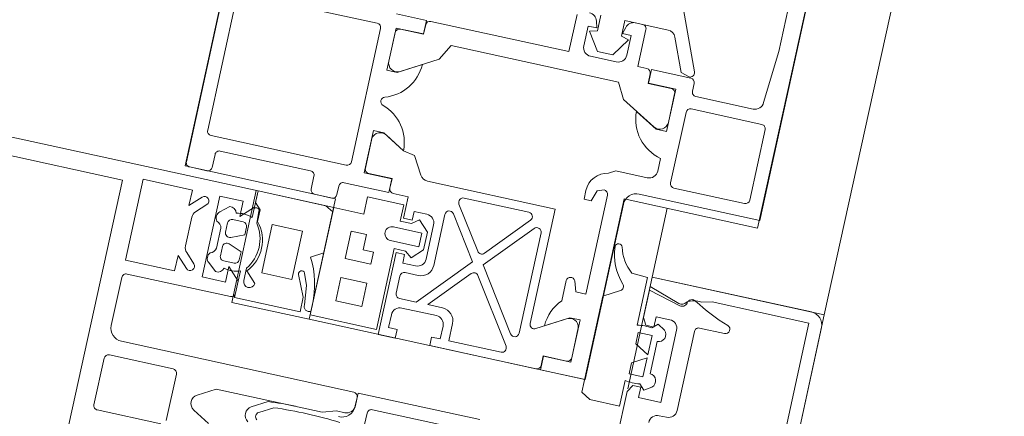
# Model space of a CAD drawing. Header units: metres. Extents: x 233012 to 233264, y 553571 to 554014.
# Tile 211 of 256: x 233204.268 to 233204.3798, y 553836.2095 to 553836.2545. Entities that reach past the tile are written whole.
import ezdxf

# ---------------------------------------------------------------- set-up
doc = ezdxf.new("R2010")
doc.units = ezdxf.units.M
for name, color, linetype, lineweight in [('A-NL$1A_detailuitwerking', 252, 'Continuous', 5), ('A-NL30_stijlen_dorpels-pui', 252, 'Continuous', 5), ('A-NL30_wandopeningen', 252, 'Continuous', 5)]:
    doc.layers.add(name, color=color, linetype=linetype, lineweight=lineweight)

# ---------------------------------------------------------------- blocks, each defined once
blk = doc.blocks.new('NLRS_31_WI_CWP_aluminium raam_gen_mie - AWS 65 BS kiep-2839039-01_Situatie')
at = {"layer": 'A-NL$1A_detailuitwerking'}
for p, q in [((-0.2469998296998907, 0.04945028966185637), (-0.2734999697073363, 0.04945028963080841)), ((-0.273999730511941, 0.04895052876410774), (-0.273999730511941, 0.04695037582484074)), ((-0.2699998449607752, 0.03165031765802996), (-0.2699998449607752, 0.04735029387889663)), ((-0.2694998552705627, 0.04785028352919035), (-0.25399981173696, 0.04785028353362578)), ((-0.2534998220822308, 0.04735029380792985), (-0.2534998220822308, 0.03165031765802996)), ((-0.2734997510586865, 0.04645039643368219), (-0.2719997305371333, 0.04645039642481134)), ((-0.2714997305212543, 0.04595039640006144), (-0.271499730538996, 0.0354504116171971)), ((-0.2719997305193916, 0.03495041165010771), (-0.2734997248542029, 0.03495041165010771)), ((-0.273999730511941, 0.03445040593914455), (-0.2739997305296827, 0.03245038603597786)), ((-0.2749996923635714, 0.0320003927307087), (-0.287499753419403, 0.03200039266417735)), ((-0.287499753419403, 0.03200039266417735), (-0.287499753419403, 0.02430039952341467)), ((-0.2749996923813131, 0.02850033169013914), (-0.2749996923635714, 0.0320003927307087)), ((-0.2734997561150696, 0.03195041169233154), (-0.2724998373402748, 0.03195041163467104)), ((-0.2719998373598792, 0.03145041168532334), (-0.2719998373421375, 0.02627036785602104)), ((-0.2539998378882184, 0.03115030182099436), (-0.2694998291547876, 0.0311503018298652)), ((-0.2852997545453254, 0.02950039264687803), (-0.2825996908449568, 0.02950039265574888)), ((-0.2852997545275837, 0.02650039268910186), (-0.2852997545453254, 0.02950039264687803)), ((-0.2825996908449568, 0.02950039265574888), (-0.2825996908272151, 0.02650039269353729)), ((-0.2803996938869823, 0.0265003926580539), (-0.280399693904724, 0.02950039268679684)), ((-0.280399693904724, 0.02950039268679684), (-0.2771996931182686, 0.02950039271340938)), ((-0.2771996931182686, 0.02950039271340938), (-0.2771996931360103, 0.02770037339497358)), ((-0.2704198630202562, 0.02945034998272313), (-0.2654996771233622, 0.02945052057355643)), ((-0.2704198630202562, 0.02627036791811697), (-0.2704198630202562, 0.02945034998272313)), ((-0.2664132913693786, 0.02944005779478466), (-0.2698898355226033, 0.02944005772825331)), ((-0.2654996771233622, 0.02945052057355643), (-0.2654996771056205, 0.02825050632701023)), ((-0.2584997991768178, 0.02825029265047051), (-0.2584997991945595, 0.02945028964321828)), ((-0.2584997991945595, 0.02945028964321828), (-0.253579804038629, 0.02945028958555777)), ((-0.2541089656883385, 0.02944037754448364), (-0.2574190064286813, 0.02944037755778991)), ((-0.253579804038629, 0.02945028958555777), (-0.2535798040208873, 0.02627029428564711)), ((-0.2519998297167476, 0.02627029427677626), (-0.2519998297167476, 0.02975029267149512)), ((-0.2729997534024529, 0.02850033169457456), (-0.2749996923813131, 0.02850033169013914)), ((-0.2729997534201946, 0.02430039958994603), (-0.2729997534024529, 0.02850033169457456)), ((-0.2703898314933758, 0.02893999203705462), (-0.2703894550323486, 0.02624006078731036)), ((-0.2654996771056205, 0.02825050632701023), (-0.267007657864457, 0.02563859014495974)), ((-0.2569918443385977, 0.02563842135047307), (-0.2584997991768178, 0.02825029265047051)), ((-0.2583020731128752, 0.02794055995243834), (-0.2559824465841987, 0.02392244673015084)), ((-0.2536094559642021, 0.02624035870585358), (-0.2536089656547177, 0.02894028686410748)), ((-0.2771996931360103, 0.02770037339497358), (-0.2789997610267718, 0.02770037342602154)), ((-0.2789997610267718, 0.02770037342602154), (-0.2789997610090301, 0.02650039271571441)), ((-0.2670328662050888, 0.02562586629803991), (-0.2657143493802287, 0.02790960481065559)), ((-0.2825996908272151, 0.02650039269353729), (-0.2852997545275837, 0.02650039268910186)), ((-0.2789997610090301, 0.02650039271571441), (-0.2803996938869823, 0.0265003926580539)), ((-0.2719998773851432, 0.02574006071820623), (-0.2719998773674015, 0.02400034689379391)), ((-0.2719998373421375, 0.02627036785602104), (-0.2704198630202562, 0.02627036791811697)), ((-0.2703894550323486, 0.02624006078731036), (-0.2714998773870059, 0.02624006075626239)), ((-0.2524998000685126, 0.02624031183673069), (-0.2536094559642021, 0.02624035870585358)), ((-0.2535798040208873, 0.02627029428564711), (-0.2519998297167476, 0.02627029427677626)), ((-0.251999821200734, 0.009700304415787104), (-0.251999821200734, 0.02574031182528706)), ((-0.2772992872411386, 0.02160027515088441), (-0.2772992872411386, 0.02490027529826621)), ((-0.2756997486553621, 0.02490027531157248), (-0.2756997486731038, 0.02160027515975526)), ((-0.2672667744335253, 0.02429930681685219), (-0.2670328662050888, 0.02562586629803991)), ((-0.2784997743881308, 0.02400040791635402), (-0.2879998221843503, 0.0240004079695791)), ((-0.2879998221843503, 0.0240004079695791), (-0.2879998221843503, 0.0220003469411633)), ((-0.287499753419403, 0.02430039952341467), (-0.2780997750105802, 0.02430039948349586)), ((-0.2784997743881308, 0.02300040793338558), (-0.2784997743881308, 0.02400040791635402)), ((-0.2780997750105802, 0.02430039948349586), (-0.2780997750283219, 0.02299961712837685)), ((-0.2748997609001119, 0.02430039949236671), (-0.2729997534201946, 0.02430039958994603)), ((-0.2748997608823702, 0.02300027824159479), (-0.2748997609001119, 0.02430039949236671)), ((-0.2719998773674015, 0.02400034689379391), (-0.2744997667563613, 0.02400034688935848)), ((-0.2744997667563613, 0.02400034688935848), (-0.2744997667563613, 0.02300034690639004)), ((-0.2692997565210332, 0.02312579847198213), (-0.2672667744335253, 0.02429930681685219)), ((-0.2559824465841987, 0.02392244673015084), (-0.2541992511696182, 0.02292140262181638)), ((-0.2869999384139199, 0.02200034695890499), (-0.2869999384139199, 0.02300040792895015)), ((-0.2869999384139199, 0.02300040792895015), (-0.2854999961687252, 0.02300040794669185)), ((-0.2834998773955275, 0.02055085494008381), (-0.2834998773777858, 0.02250038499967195)), ((-0.2829998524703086, 0.0230003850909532), (-0.2809997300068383, 0.02300028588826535)), ((-0.2804997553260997, 0.0225002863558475), (-0.280499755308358, 0.02100028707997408)), ((-0.2794997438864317, 0.02150040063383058), (-0.2794997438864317, 0.02300040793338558)), ((-0.2794997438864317, 0.02300040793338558), (-0.2784997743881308, 0.02300040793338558)), ((-0.2780997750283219, 0.02299961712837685), (-0.2787137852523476, 0.02218772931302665)), ((-0.2742854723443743, 0.02218802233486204), (-0.2748997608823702, 0.02300027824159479)), ((-0.2744997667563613, 0.02300034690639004), (-0.2734997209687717, 0.02300034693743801)), ((-0.2734997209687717, 0.02300034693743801), (-0.2734997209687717, 0.02150034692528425)), ((-0.2541992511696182, 0.02292140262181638), (-0.2541992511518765, 0.003479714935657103)), ((-0.2879998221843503, 0.0220003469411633), (-0.2869999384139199, 0.02200034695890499)), ((-0.2844999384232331, 0.02200035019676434), (-0.2844999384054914, 0.01800046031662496)), ((-0.2787137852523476, 0.02218772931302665), (-0.2775263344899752, 0.02100027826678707)), ((-0.2756997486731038, 0.02160027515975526), (-0.2772992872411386, 0.02160027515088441)), ((-0.2754732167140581, 0.02100027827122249), (-0.2742854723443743, 0.02218802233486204)), ((-0.2697996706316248, 0.007400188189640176), (-0.2697996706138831, 0.0222417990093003)), ((-0.2776647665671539, 0.01529689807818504), (-0.2834998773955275, 0.02055085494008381)), ((-0.2744997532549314, 0.02050034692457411), (-0.2784996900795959, 0.02050034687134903)), ((-0.2775263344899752, 0.02100027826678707), (-0.2754732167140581, 0.02100027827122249)), ((-0.2834998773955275, 0.01749382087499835), (-0.2834998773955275, 0.01920522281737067)), ((-0.2834998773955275, 0.01920522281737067), (-0.2789947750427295, 0.01514881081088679)), ((-0.2789997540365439, 0.01950028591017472), (-0.27306841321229, 0.0195002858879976)), ((-0.2869999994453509, 0.01800034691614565), (-0.2880000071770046, 0.01800034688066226)), ((-0.2880000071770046, 0.01800034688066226), (-0.287999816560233, 0.005660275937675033)), ((-0.2869999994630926, 0.01700040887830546), (-0.2869999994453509, 0.01800034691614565)), ((-0.2727888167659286, 0.01858576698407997), (-0.2776647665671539, 0.01529689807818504)), ((-0.276368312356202, 0.01496515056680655), (-0.2715792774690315, 0.01819539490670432)), ((-0.2854999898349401, 0.01700040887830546), (-0.2869999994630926, 0.01700040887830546)), ((-0.2707996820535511, 0.01778087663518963), (-0.2707996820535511, 0.01023856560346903)), ((-0.2869998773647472, 0.009940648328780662), (-0.2869998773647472, 0.01600040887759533)), ((-0.2869998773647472, 0.01600040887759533), (-0.2849999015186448, 0.01600040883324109)), ((-0.2790497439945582, 0.01436271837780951), (-0.2862202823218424, 0.009526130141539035)), ((-0.2847455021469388, 0.009314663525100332), (-0.2777532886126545, 0.01403097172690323)), ((-0.2777532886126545, 0.01403097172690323), (-0.2724676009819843, 0.009271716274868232)), ((-0.271634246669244, 0.009866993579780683), (-0.2764232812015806, 0.01417906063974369)), ((-0.2476998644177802, 0.009700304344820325), (-0.251999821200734, 0.009700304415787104)), ((-0.2728021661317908, 0.00840014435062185), (-0.2844659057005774, 0.008400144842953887)), ((-0.2492336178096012, 0.00793508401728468), (-0.2512992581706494, 0.006554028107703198)), ((-0.2509998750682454, 0.008200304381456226), (-0.2486998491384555, 0.008200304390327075)), ((-0.2489992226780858, 0.007060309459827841), (-0.2492336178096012, 0.00793508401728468)), ((-0.2486998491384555, 0.008200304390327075), (-0.2486998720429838, 0.007200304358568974)), ((-0.2831054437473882, 0.007400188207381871), (-0.2697996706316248, 0.007400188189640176)), ((-0.2519998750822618, 0.00420030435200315), (-0.2519998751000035, 0.007200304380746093)), ((-0.2471997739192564, 0.007060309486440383), (-0.2489992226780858, 0.007060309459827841)), ((-0.2486998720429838, 0.007200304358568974), (-0.2479414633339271, 0.007403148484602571)), ((-0.2817143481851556, 0.003490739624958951), (-0.2835384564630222, 0.006650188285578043)), ((-0.2830042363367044, 0.005756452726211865), (-0.2814995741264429, 0.003150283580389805)), ((-0.2512992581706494, 0.006554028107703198), (-0.2512992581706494, 0.004766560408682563)), ((-0.2864195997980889, 0.005130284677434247), (-0.2879995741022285, 0.00513028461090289)), ((-0.2879995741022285, 0.00513028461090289), (-0.2879995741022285, -4.989746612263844e-05)), ((-0.2874998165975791, 0.005160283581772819), (-0.2863894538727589, 0.005160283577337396)), ((-0.2864195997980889, 0.001950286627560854), (-0.2864195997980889, 0.005130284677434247)), ((-0.2863894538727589, 0.005160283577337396), (-0.2863898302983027, 0.002460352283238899)), ((-0.2512992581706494, 0.004766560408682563), (-0.2492336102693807, 0.003385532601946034)), ((-0.2774534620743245, 0.004450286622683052), (-0.2798268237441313, 0.004450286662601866)), ((-0.2784995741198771, 0.003108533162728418), (-0.2772767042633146, 0.003502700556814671)), ((-0.2669998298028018, 0.004450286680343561), (-0.2680205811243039, 0.004450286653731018)), ((-0.2680205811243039, 0.004450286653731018), (-0.2680205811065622, 0.003598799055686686)), ((-0.2680205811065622, 0.003598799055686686), (-0.2667767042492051, 0.003197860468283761)), ((-0.2541992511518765, 0.003479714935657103), (-0.2559831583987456, 0.002478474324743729)), ((-0.2492336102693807, 0.003385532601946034), (-0.2489992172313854, 0.0042602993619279)), ((-0.2489992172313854, 0.0042602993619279), (-0.2471997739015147, 0.004260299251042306)), ((-0.2479414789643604, 0.003997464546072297), (-0.2486998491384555, 0.004200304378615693)), ((-0.2486998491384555, 0.004200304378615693), (-0.2486998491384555, 0.00320030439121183)), ((-0.2471997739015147, 0.004260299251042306), (-0.2471997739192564, -0.0007735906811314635)), ((-0.2814995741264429, 0.003150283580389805), (-0.2814995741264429, 0.00195028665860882)), ((-0.2784995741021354, 0.001950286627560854), (-0.2784995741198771, 0.003108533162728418)), ((-0.2667767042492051, 0.003197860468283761), (-0.2664995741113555, 0.002450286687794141)), ((-0.2640998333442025, 0.001620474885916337), (-0.2645347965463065, 0.002366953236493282)), ((-0.2559831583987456, 0.002478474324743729), (-0.258303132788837, -0.001539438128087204)), ((-0.2486998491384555, 0.00320030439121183), (-0.2509998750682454, 0.003200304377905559)), ((-0.2471998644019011, 0.002200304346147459), (-0.2471998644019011, 0.003031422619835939)), ((-0.2814995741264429, 0.00195028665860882), (-0.2864195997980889, 0.001950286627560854)), ((-0.2858898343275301, 0.001960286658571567), (-0.2824132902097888, 0.001960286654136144)), ((-0.2669995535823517, 0.00195028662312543), (-0.2784995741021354, 0.001950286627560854)), ((-0.2640998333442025, -0.002049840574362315), (-0.2640998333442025, 0.001620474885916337)), ((-0.2519999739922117, 0.0006602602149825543), (-0.2519998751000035, 0.001700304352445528)), ((-0.2519998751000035, 0.001700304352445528), (-0.2476998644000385, 0.001700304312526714)), ((-0.2584998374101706, -0.001849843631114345), (-0.2569934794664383, 0.0007592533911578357)), ((-0.2536101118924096, -0.002539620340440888), (-0.2536101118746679, 0.0001603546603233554)), ((-0.2536101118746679, 0.0001603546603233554), (-0.2524999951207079, 0.0001603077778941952)), ((-0.2519998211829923, 0.0001302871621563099), (-0.2535797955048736, 0.0001302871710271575)), ((-0.2535797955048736, 0.0001302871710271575), (-0.2535797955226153, -0.003049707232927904)), ((-0.251999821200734, -0.004449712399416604), (-0.2519998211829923, 0.0001302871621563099)), ((-0.2879995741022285, -4.989746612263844e-05), (-0.267599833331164, -4.989739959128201e-05)), ((-0.2512119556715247, -0.004702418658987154), (-0.2407034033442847, -0.0004155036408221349)), ((-0.2660998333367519, -0.001549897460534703), (-0.2660998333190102, -0.01554977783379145)), ((-0.2584998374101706, -0.003049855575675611), (-0.2584998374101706, -0.001849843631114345)), ((-0.2478220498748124, -0.001699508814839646), (-0.2515903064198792, -0.003236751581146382)), ((-0.2616271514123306, -0.003049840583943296), (-0.2630998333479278, -0.003049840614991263)), ((-0.2535797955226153, -0.003049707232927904), (-0.2584998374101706, -0.003049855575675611)), ((-0.2574371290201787, -0.003039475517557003), (-0.2541221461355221, -0.003039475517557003)), ((-0.2515903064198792, -0.003236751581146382), (-0.2519008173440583, -0.004240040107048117)), ((-0.264599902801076, -0.01345018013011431), (-0.264599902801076, -0.005249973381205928)), ((-0.2640999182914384, -0.004749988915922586), (-0.2558998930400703, -0.004749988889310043)), ((-0.2553999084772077, -0.005249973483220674), (-0.2553999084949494, -0.01345017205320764)), ((-0.2538998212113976, -0.01211816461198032), (-0.253899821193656, -0.005449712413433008)), ((-0.2533998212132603, -0.004949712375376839), (-0.2524998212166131, -0.004949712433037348)), ((-0.2468998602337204, -0.01354978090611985), (-0.2529383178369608, -0.01311738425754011)), ((-0.2558999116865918, -0.013950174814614), (-0.2640999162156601, -0.01395016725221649)), ((-0.2155998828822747, -0.01354978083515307), (-0.2468998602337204, -0.01354978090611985)), ((-0.2660998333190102, -0.01554977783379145), (-0.206999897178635, -0.0155497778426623))]:
    blk.add_line(p, q, dxfattribs=at)
for centre, major_axis, ratio, start_param, end_param in [((-0.2734999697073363, 0.04895052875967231), (-4.488132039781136e-05, 0.0004977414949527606), 0.9999999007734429, 6.193258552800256, 7.764054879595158), ((-0.2734997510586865, 0.04695037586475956), (0.0004309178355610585, 0.0002535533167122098), 0.9999999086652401, 2.609744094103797, 4.180540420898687), ((-0.2694998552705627, 0.04735029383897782), (-0.0003535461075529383, 0.0003535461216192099), 0.9999999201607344, 5.497787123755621, 7.068583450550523), ((-0.2719997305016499, 0.0459503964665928), (-0.0003892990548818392, 0.0003137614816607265), 0.999999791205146, 3.819960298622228, 5.390756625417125), ((-0.2734997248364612, 0.0344504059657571), (0.0001913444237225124, 0.0004619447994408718), 0.9999999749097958, 0.3927002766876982, 1.963496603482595), ((-0.2719997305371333, 0.03545041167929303), (-0.0002823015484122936, 0.0004126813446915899), 0.9999998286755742, 2.541640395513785, 4.112436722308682), ((-0.2734997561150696, 0.03245038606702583), (0.0004729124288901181, 0.0001622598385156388), 0.9999998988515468, 2.811071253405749, 4.381867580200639), ((-0.2724998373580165, 0.03145041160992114), (0.0003010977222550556, 0.0003991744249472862), 0.9999998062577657, 5.358637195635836, 6.929433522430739), ((-0.2694998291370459, 0.031650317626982), (-0.0004866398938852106, 0.0001148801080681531), 0.9999999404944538, 0.2318237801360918, 1.802620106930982), ((-0.2539998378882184, 0.03165031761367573), (0.0004011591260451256, 0.0002984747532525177), 0.9999999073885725, 4.072719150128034, 5.64351547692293), ((-0.2698898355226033, 0.02894006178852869), (-0.0004987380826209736, 3.544426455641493e-05), 0.9999999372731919, 4.783337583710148, 6.354273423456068), ((-0.2665556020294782, 0.02845023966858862), (0.000877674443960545, 0.0004792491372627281), 0.9999999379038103, 5.212190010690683, 7.211384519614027), ((-0.2619996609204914, 0.02885731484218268), (0.0003849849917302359, 0.000319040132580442), 0.9999997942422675, 5.907486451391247, 8.416281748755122), ((-0.2574360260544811, 0.02844052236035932), (-0.0002736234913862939, 0.0009618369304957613), 0.9999999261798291, 5.989006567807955, 8.100378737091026), ((-0.2541089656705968, 0.0289403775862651), (0.000459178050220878, 0.0001978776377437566), 0.9999997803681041, 5.876113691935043, 7.447091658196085), ((-0.26713283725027, 0.03053844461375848), (0.00316389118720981, 0.003743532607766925), 0.9999999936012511, 3.868813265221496, 5.097573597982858), ((-0.2568673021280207, 0.03053709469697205), (-0.003586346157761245, 0.003339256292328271), 0.9999999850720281, 1.066039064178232, 2.295113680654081), ((-0.2714998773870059, 0.02574006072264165), (3.106867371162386e-05, 0.0004990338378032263), 0.9999999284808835, 0.06217740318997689, 1.632973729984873), ((-0.2524998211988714, 0.02574031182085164), (0.0001702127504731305, 0.0004701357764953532), 0.9999999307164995, 5.059758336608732, 6.630512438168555), ((-0.2764995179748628, 0.02490027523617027), (-0.0006102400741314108, 0.0005169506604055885), 0.9999998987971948, 3.844416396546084, 6.986008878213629), ((-0.2854999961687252, 0.02200035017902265), (0.0003310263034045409, 0.0009436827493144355), 0.999999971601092, 5.049759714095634, 6.620556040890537), ((-0.2829998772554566, 0.02250038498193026), (-0.0003941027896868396, 0.0003077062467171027), 0.9999998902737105, 5.375248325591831, 6.946094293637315), ((-0.2809997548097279, 0.02250028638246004), (-0.000288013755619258, 0.0004087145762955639), 0.9999998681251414, 4.098527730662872, 5.669274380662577), ((-0.2687998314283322, 0.02225972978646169), (-0.0001913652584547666, 0.0009815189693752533), 0.9999998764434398, 0.3309593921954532, 1.396175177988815), ((-0.2784996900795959, 0.02150040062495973), (-0.0009966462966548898, 8.248500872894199e-05), 0.9999999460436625, 0.08257437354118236, 1.653370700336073), ((-0.2744997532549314, 0.02150035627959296), (0.0006669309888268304, 0.000745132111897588), 0.9999999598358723, 3.871666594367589, 5.442453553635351), ((-0.2789997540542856, 0.02100028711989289), (0.001459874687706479, 0.0003446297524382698), 0.9999999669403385, 2.909768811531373, 4.480565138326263), ((-0.27306841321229, 0.0190002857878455), (-2.265720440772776e-05, 0.000499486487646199), 0.999999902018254, 3.689674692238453, 6.237855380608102), ((-0.2854999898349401, 0.01800046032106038), (-0.000160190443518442, 0.0009871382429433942), 0.9999999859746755, 2.980717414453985, 4.551513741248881), ((-0.2712996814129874, 0.01778087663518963), (-0.0003180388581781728, 0.0003858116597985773), 0.9999999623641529, 4.022983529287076, 6.187191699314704), ((-0.2849999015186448, 0.01750044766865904), (0.0001729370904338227, 0.001490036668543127), 0.9999999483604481, 3.25713799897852, 4.823516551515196), ((-0.2793293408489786, 0.0147772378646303), (-0.0003707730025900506, 0.0003354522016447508), 0.9999998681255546, 2.89963441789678, 4.714776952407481), ((-0.276088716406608, 0.01455063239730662), (-5.426978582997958e-05, 0.0004970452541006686), 0.9999999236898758, 0.4846578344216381, 2.29980020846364), ((-0.2712996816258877, 0.01023856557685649), (0.0002923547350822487, 0.0004056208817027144), 0.9999999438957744, 3.033076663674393, 5.336911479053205), ((-0.286499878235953, 0.009940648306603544), (0.0001175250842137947, 0.0004859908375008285), 0.9999997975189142, 1.808066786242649, 3.972275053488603), ((-0.2844659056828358, 0.008900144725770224), (-0.0004313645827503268, 0.000252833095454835), 0.9999997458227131, 5.835954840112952, 8.384135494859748), ((-0.2728021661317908, 0.008900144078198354), (-0.0001460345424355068, 0.0004781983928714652), 0.9999998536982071, 2.845202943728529, 5.253757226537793), ((-0.2509998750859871, 0.007200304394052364), (0.0009085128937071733, 0.0004178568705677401), 0.9999999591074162, 1.139711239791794, 2.710507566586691), ((-0.2481998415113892, 0.008369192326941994), (0.0008426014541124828, 0.0005385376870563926), 0.9999999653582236, 4.405031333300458, 5.714512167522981), ((-0.2831054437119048, 0.00690018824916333), (-0.0004994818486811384, 2.27581647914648e-05), 0.999999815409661, 4.75792109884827, 6.852316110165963), ((-0.2874998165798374, 0.00566028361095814), (-0.000230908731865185, 0.0004434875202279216), 0.9999998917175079, 1.090768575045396, 2.661549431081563), ((-0.2830632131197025, 0.00109517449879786), (-0.0003200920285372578, 0.004650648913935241), 0.9999999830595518, 5.447077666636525, 6.201814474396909), ((-0.2825556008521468, 0.002950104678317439), (-0.0009706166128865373, 0.0002406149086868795), 0.9999999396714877, 1.956592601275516, 3.955787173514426), ((-0.2775017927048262, 0.003950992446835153), (0.0004066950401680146, 0.0002936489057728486), 0.9999997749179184, 4.552353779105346, 7.132121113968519), ((-0.2669998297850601, 0.001950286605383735), (-0.002295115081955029, 0.0009911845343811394), 0.9999999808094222, 3.716713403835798, 5.120061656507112), ((-0.2509998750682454, 0.004200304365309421), (0.0009732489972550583, 0.0002297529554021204), 0.9999999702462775, 2.909768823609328, 4.480565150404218), ((-0.2481998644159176, 0.003031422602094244), (0.0003310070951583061, 0.0009436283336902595), 0.9999999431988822, 5.049759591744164, 6.359205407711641), ((-0.2858898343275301, 0.002460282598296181), (0.0004619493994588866, 0.000191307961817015), 0.9999998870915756, 2.748823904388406, 4.319759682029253), ((-0.2669995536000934, 0.002450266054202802), (0.0004682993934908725, 0.0001751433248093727), 0.9999997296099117, 4.354496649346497, 5.9253340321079), ((-0.2476998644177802, 0.002200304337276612), (-0.0001913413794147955, 0.0004619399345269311), 0.9999999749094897, 2.748894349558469, 4.319690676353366), ((-0.2568769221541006, -0.004105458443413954), (-0.003558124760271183, 0.003319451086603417), 0.9999999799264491, 5.48705305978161, 6.815223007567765), ((-0.2524999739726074, 0.0006603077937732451), (0.0002166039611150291, 0.0004506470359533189), 0.99999988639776, 3.589599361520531, 5.160342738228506), ((-0.2675998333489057, -0.001549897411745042), (-0.001060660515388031, 0.001060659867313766), 0.9999999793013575, 3.926990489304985, 5.497786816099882), ((-0.2481997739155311, -0.0007735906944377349), (0.0008816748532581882, 0.0004718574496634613), 0.9999999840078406, 4.608329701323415, 5.791788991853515), ((-0.2630998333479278, -0.0020498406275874), (-0.0007630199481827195, 0.0006463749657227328), 0.9999999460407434, 0.702823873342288, 2.273620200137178), ((-0.257437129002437, -0.00203947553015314), (-0.000999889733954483, 1.484966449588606e-05), 0.9999999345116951, 5.774393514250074, 7.86883182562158), ((-0.254110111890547, -0.002539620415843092), (0.0004671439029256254, 0.0001782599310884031), 0.999999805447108, 4.323777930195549, 5.918645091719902), ((-0.2524998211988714, -0.004449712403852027), (0.0001525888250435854, 0.0004761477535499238), 0.9999999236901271, 3.451717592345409, 5.022513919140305), ((-0.2514008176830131, -0.004239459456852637), (0.0002734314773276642, 0.0004186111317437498), 0.9999998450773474, 2.150570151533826, 4.107542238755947), ((-0.2640999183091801, -0.005249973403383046), (-0.0003535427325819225, 0.0003535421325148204), 0.9999999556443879, 5.49778627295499, 7.068582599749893), ((-0.255899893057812, -0.005249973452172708), (-0.0004174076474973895, 0.0002752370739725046), 0.9999999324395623, 3.724545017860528, 5.295341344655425), ((-0.2533998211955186, -0.00544971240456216), (-6.935056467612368e-05, 0.0004951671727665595), 0.9999999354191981, 6.144035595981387, 7.71483192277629), ((-0.2528998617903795, -0.01211816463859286), (-0.0008778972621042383, 0.0004787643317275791), 0.999999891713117, 0.4992688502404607, 2.031598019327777), ((-0.2640999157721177, -0.01345018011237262), (-0.0001045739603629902, 0.0004889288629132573), 0.9999997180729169, 1.360087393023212, 2.930882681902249), ((-0.2558999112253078, -0.01345017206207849), (-4.490306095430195e-05, 0.0004979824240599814), 0.9999999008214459, 3.051664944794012, 4.622462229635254)]:
    blk.add_ellipse(centre, major_axis=major_axis, ratio=ratio, start_param=start_param, end_param=end_param, dxfattribs=at)
at = {"layer": 'A-NL30_wandopeningen'}
for p, q in [((-0.2469998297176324, 0.04950018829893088), (-0.2739999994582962, 0.04950018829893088)), ((-0.2739999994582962, 0.04950018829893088), (-0.2739999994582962, 0.03200039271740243)), ((-0.2739999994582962, 0.03200039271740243), (-0.2879999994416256, 0.0320003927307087)), ((-0.2879999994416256, 0.0320003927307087), (-0.2879999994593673, 1.290708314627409e-09)), ((-0.2879999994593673, 1.290708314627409e-09), (-0.2670000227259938, 1.339497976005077e-09)), ((-0.2670000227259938, 1.339497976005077e-09), (-0.2670000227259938, -0.01549987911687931)), ((-0.2670000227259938, -0.01549987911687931), (-0.2064998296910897, -0.01549987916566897))]:
    blk.add_line(p, q, dxfattribs=at)
blk = doc.blocks.new('Rectangular Mullion - NLRS_31_CWM_vliesgevelprofiel bxh 50x200_gen_mie-2811612-01_Situatie')
at = {"layer": 'A-NL30_stijlen_dorpels-pui'}
for p, q in [((233203.5898045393, 553832.7042459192), (233203.7073770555, 553833.2415323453)), ((233203.5341217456, 553832.716430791), (233203.5255258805, 553832.7183117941)), ((233203.5719769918, 553832.7163363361), (233203.5702668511, 553832.7085212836))]:
    blk.add_line(p, q, dxfattribs=at)
blk = doc.blocks.new('Rectangular Mullion - vliesgevelprofiel_gen_bxh200x50-V58-01_Situatie')
at = {"layer": 'A-NL$1A_detailuitwerking'}
for p, q in [((0.02500000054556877, 0.04079965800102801), (0.02500000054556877, 0.1735000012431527)), ((0.02290000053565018, 0.1692000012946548), (0.02290000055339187, 0.05609965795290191)), ((0.02290000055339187, 0.05609965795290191), (-0.02289999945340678, 0.05609965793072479)), ((-0.00269999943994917, 0.05379965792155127), (0.002700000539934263, 0.05379965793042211)), ((0.006500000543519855, 0.05379965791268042), (0.01210000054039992, 0.05379965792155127)), ((0.01410000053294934, 0.04809965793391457), (0.01410000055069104, 0.05379965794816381)), ((0.01410000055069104, 0.05379965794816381), (0.02350000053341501, 0.05379965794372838)), ((0.02350000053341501, 0.05379965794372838), (0.02350000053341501, 0.04809965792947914)), ((-0.00319999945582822, 0.04589965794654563), (-0.00319999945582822, 0.05329965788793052)), ((0.003200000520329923, 0.05329965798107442), (0.003200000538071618, 0.04589965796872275)), ((0.01260000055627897, 0.05329965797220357), (0.01260000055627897, 0.04129965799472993)), ((0.005000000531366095, 0.02529965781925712), (0.0050000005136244, 0.05229965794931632)), ((0.01590000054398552, 0.04809965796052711), (0.01410000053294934, 0.04809965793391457)), ((0.01465355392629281, 0.04685321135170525), (0.01590000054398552, 0.04809965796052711)), ((0.02350000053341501, 0.04809965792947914), (0.02170000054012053, 0.04809965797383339)), ((0.02170000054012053, 0.04809965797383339), (0.02294644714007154, 0.0468532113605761)), ((0.01642132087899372, 0.0472067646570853), (0.01536066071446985, 0.04614610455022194)), ((0.02047157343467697, 0.04749965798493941), (0.01712842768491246, 0.04749965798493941)), ((0.0222393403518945, 0.04614610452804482), (0.02117868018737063, 0.04720676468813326)), ((0.002700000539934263, 0.04539965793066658), (-0.00269999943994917, 0.04539965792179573)), ((0.01410000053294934, 0.04219965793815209), (0.01410000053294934, 0.04489965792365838)), ((0.01410000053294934, 0.04489965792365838), (0.02350000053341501, 0.04489965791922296)), ((0.02350000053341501, 0.04489965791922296), (0.02350000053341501, 0.04219965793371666)), ((0.01584521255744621, 0.04452413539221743), (0.01502010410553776, 0.04354084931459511)), ((0.01995058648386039, 0.04399966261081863), (0.01764933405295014, 0.04399966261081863)), ((0.02257979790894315, 0.04354097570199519), (0.02176348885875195, 0.04451384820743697)), ((-0.001999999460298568, 0.04063555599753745), (-0.0008660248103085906, 0.04259965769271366)), ((0.0008660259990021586, 0.04259965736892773), (0.002000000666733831, 0.0406355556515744)), ((0.01640000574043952, 0.04170046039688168), (0.01640000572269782, 0.04290029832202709)), ((0.0169000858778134, 0.04340037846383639), (0.01794970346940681, 0.043400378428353)), ((0.01842088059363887, 0.04269949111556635), (0.01780979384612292, 0.04120038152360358)), ((0.01979029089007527, 0.04120038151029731), (0.01917920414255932, 0.04269949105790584)), ((0.01965038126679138, 0.04340037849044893), (0.0206999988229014, 0.04340037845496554)), ((0.02120007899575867, 0.04290029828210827), (0.02120007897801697, 0.04170046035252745)), ((0.01590000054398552, 0.04219965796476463), (0.01410000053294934, 0.04219965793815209)), ((0.01450000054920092, 0.04079965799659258), (0.01590000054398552, 0.04219965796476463)), ((0.02350000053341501, 0.04219965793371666), (0.02170000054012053, 0.0421996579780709)), ((0.02170000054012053, 0.0421996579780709), (0.02310000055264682, 0.04079965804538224)), ((0.002000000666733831, 0.0406355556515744), (0.002000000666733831, 0.02829965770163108)), ((0.01569358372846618, 0.04080037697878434), (0.01259997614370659, 0.04080037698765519)), ((0.01259997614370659, 0.04080037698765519), (0.0125999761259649, 0.03320000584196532)), ((0.01310000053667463, 0.04079965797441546), (0.01450000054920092, 0.04079965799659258)), ((0.01780979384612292, 0.04120038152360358), (0.01690008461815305, 0.04120038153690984)), ((0.02070000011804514, 0.04120038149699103), (0.01979029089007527, 0.04120038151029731)), ((0.02295971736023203, 0.04079965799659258), (0.02190630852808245, 0.04079965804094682)), ((0.02364617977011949, 0.04079965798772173), (0.02294618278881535, 0.04009966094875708)), ((0.02310000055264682, 0.04079965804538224), (0.02500000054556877, 0.04079965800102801)), ((0.02500000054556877, 0.04079965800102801), (0.02364617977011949, 0.04079965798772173)), ((0.02500000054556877, 0.0328996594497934), (0.02500000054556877, 0.04079965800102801)), ((0.01584146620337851, 0.0400996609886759), (0.01464388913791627, 0.03890208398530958)), ((0.01470001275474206, 0.04019965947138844), (0.01614672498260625, 0.04019965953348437)), ((0.02137643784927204, 0.04014285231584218), (0.02278339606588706, 0.04019993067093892)), ((0.02294618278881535, 0.04009966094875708), (0.02160000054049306, 0.04009966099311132)), ((0.01600000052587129, 0.03489965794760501), (0.01600000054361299, 0.0383996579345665)), ((0.01600000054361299, 0.0383996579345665), (0.02160000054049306, 0.03839965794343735)), ((0.02160000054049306, 0.03839965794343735), (0.02160000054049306, 0.03489965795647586)), ((0.001871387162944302, 0.03455309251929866), (0.0008658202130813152, 0.03629478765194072)), ((0.0004328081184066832, 0.0353447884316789), (0.001331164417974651, 0.03378878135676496)), ((0.02160000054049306, 0.03489965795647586), (0.01600000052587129, 0.03489965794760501)), ((0.01430498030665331, 0.03320000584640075), (0.01670763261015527, 0.03426974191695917)), ((0.01701469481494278, 0.03364117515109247), (0.01566634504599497, 0.03312359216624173)), ((0.0125999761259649, 0.03320000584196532), (0.01430498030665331, 0.03320000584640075)), ((0.01566634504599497, 0.03312359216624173), (0.01349272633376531, 0.0328976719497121)), ((0.01893591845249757, 0.0333629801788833), (0.01972281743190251, 0.03200000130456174)), ((0.02448054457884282, 0.03200000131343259), (0.02500000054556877, 0.0328996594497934)), ((0.01292050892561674, 0.0320000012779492), (0.01370990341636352, 0.0320000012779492)), ((0.01972281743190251, 0.03200000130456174), (0.02448054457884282, 0.03200000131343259)), ((0.002000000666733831, 0.02829965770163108), (0.002500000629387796, 0.02674688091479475)), ((0.002500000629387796, 0.02674688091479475), (0.002500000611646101, 0.02579965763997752)), ((0.005001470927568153, 0.02479478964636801), (0.003418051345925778, 0.02479478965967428)), ((0.003500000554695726, 0.02479965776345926), (0.004500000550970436, 0.02479965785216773)), ((0.005001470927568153, 0.01066321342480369), (0.005001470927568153, 0.02479478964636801)), ((0.001653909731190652, 0.02330551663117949), (0.002999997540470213, 0.02330551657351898)), ((0.003499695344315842, 0.02280581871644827), (0.003499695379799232, 0.01190263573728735)), ((0.01051116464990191, 1.290708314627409e-09), (0.009897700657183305, -0.001062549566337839)), ((0.02168423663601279, 1.268531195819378e-09), (0.01051116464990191, 1.290708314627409e-09)), ((0.02272711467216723, -0.001806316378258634), (0.02168423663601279, 1.268531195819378e-09)), ((0.009897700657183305, -0.001062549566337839), (0.00989770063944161, -0.004500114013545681)), ((0.02484511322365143, -0.00450011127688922), (0.02494212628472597, -0.002655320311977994)), ((0.01169986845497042, -0.004999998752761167), (5.32250851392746e-10, -0.004999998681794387)), ((0.00989770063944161, -0.004500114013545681), (0.01288399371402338, -0.004500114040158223)), ((0.01249987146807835, -0.005480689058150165), (0.01169986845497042, -0.004999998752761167)), ((0.01249987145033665, -0.00639999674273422), (0.01249987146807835, -0.005480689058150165)), ((0.01369993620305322, -0.006400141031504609), (0.01369993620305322, -0.004800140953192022)), ((0.01369993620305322, -0.004800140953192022), (0.014995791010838, -0.004800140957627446)), ((0.014995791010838, -0.004800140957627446), (0.0159195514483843, -0.006400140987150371)), ((0.01628040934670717, -0.00640014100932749), (0.01720416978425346, -0.004800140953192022)), ((0.01720416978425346, -0.004800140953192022), (0.01850002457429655, -0.004800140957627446)), ((0.01850002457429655, -0.004800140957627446), (0.01850002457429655, -0.006400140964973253)), ((0.01931596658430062, -0.004500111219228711), (0.02484511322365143, -0.00450011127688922)), ((0.020299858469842, -0.004999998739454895), (0.01949985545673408, -0.005480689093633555)), ((0.01949985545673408, -0.005480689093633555), (0.01949985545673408, -0.00639999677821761)), ((0.02349984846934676, -0.004999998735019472), (0.020299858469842, -0.004999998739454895)), ((0.02249684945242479, -0.008753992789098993), (0.02349984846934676, -0.004999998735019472)), ((0.02389861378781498, -0.004999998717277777), (0.02273420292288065, -0.008583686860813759)), ((0.02499989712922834, -0.004999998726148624), (0.02389861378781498, -0.004999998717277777)), ((0.02499989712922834, -0.02350100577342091), (0.02499989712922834, -0.004999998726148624)), ((0.01129987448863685, -0.008999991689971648), (0.01129987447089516, -0.006399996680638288)), ((0.01129987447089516, -0.006399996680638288), (0.01249987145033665, -0.00639999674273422)), ((0.01284820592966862, -0.00621179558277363), (0.01226051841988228, -0.006799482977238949)), ((0.0159195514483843, -0.006400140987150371), (0.01369993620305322, -0.006400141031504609)), ((0.01850002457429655, -0.006400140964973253), (0.01628040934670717, -0.00640014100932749)), ((0.01993944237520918, -0.006799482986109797), (0.01935175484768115, -0.006211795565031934)), ((0.01949985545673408, -0.00639999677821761), (0.02069986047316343, -0.006399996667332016)), ((0.02069986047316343, -0.006399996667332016), (0.02069986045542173, -0.008000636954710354)), ((0.01226051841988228, -0.006799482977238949), (0.01280218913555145, -0.007639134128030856)), ((0.0142150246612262, -0.007124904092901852), (0.01798493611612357, -0.00712490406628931)), ((0.01939777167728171, -0.007639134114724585), (0.01993944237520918, -0.006799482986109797)), ((0.009799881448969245, -0.00914934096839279), (0.009799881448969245, -0.01000065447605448)), ((0.01970050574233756, -0.008999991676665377), (0.01129987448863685, -0.008999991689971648)), ((0.01079921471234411, -0.01099998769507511), (0.01999985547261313, -0.01099998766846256)), ((0.02339990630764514, -0.01106213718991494), (0.02369990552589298, -0.01224396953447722)), ((0.02049985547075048, -0.01149998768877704), (0.02049985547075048, -0.01439969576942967)), ((0.02369990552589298, -0.01224396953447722), (0.02369990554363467, -0.02350000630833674)), ((0.02369990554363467, -0.02350000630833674), (-0.02369990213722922, -0.02350000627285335)), ((-0.0235010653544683, -0.02499999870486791), (0.02350090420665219, -0.02499999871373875))]:
    blk.add_line(p, q, dxfattribs=at)
for radius, start, end in [(0.04940000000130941, 355.2649501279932, 4.202257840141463), (0.05000000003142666, 1.417301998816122, 5.030405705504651)]:
    blk.add_arc((-0.0479360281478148, 0.03016887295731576), radius, start, end, dxfattribs=at)
for centre, major_axis, ratio, start_param, end_param in [((-0.002699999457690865, 0.05329965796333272), (0.0004174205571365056, 0.0002752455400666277), 0.9999997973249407, 0.9878440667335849, 2.558640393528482), ((0.002700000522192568, 0.05329965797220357), (0.0004785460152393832, 0.0001448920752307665), 0.9999999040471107, 5.989183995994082, 7.559980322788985), ((0.006500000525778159, 0.05229965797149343), (0.001451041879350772, 0.000380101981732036), 0.9999999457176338, 1.314601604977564, 2.885397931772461), ((0.01210000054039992, 0.05329965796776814), (0.0004996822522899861, 1.782309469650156e-05), 0.9999998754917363, 6.247531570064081, 7.818327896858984), ((0.01712842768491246, 0.04649965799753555), (0.0009732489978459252, 0.0002297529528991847), 0.9999999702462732, 1.338972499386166, 2.124370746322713), ((0.02047157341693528, 0.04649965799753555), (-0.000990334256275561, 0.0001387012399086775), 0.99999990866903, 4.06614066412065, 4.851538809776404), ((0.002700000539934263, 0.0458996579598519), (6.935061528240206e-05, 0.0004951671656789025), 0.9999999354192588, 3.280742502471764, 4.851538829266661), ((0.01500710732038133, 0.0464996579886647), (-8.009113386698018e-05, 0.0004935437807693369), 0.9999999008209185, 0.6245229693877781, 3.766115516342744), ((0.02259289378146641, 0.04649965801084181), (-0.0002180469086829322, 0.0004499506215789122), 0.9999998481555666, 1.904941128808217, 5.046533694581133), ((0.01644930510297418, 0.04399960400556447), (-0.0007997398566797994, 2.18438557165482e-05), 0.999999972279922, 4.041581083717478, 5.595471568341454), ((0.02115061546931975, 0.04399960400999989), (-0.0007769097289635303, 0.0001909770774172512), 0.9999998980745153, 4.080744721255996, 5.651541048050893), ((0.01784110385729, 0.04490439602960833), (0.0009245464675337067, 2.307204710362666e-05), 0.9999998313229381, 3.437778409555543, 4.478567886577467), ((0.01975881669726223, 0.04490439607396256), (-0.000786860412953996, 0.0004859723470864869), 0.9999999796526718, 2.33293463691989, 3.373724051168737), ((5.145091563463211e-10, 0.04209965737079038), (-0.0009995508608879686, 2.997123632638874e-05), 0.9999999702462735, 3.695167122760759, 5.789561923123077), ((0.01579148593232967, 0.04342795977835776), (-0.0003606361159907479, 0.0006911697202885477), 0.9999999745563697, 0.9445641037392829, 2.412534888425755), ((0.01863996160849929, 0.0418859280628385), (-0.003088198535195, 0.0005679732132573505), 0.999999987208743, 6.211957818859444, 6.818073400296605), ((0.0169000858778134, 0.042900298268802), (-7.712905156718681e-05, 0.0004940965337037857), 0.9999997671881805, 6.128333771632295, 7.699130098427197), ((0.01794970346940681, 0.04289155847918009), (0.0004633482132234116, 0.0002102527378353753), 0.9999999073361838, 5.470132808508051, 7.427998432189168), ((0.01965038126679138, 0.04289155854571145), (0.0003836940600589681, 0.0003341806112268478), 0.9999998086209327, 0.8542614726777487, 2.812127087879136), ((0.02069999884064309, 0.04290029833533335), (-0.0002359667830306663, 0.0004409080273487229), 0.9999998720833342, 4.220992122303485, 5.791788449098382), ((0.0189558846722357, 0.04188596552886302), (-0.003130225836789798, 0.0002945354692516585), 0.9999999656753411, 2.882626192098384, 3.488186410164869), ((0.02180843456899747, 0.04342795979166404), (-0.0007644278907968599, 0.0001530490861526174), 0.9999999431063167, 2.016696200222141, 3.484673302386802), ((0.01690008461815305, 0.04170046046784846), (0.0002236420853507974, 0.0004472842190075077), 0.9999998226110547, 2.034443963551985, 3.605240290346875), ((0.02070000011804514, 0.04170046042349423), (-0.0001987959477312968, 0.0004588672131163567), 0.9999998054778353, 2.732770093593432, 4.303566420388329), ((0.01310000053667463, 0.04129965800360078), (4.49028028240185e-05, 0.0004979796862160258), 0.9999999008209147, 1.660723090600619, 3.231519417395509), ((0.02277001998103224, 0.04052964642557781), (1.061230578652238e-05, 0.000329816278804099), 0.9999997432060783, 3.21430429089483, 5.702913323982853), ((0.01470001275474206, 0.03954965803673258), (0.0004790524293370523, 0.0004393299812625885), 0.9999998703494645, 0.8286239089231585, 3.883765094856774), ((0.01872073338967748, 0.0433710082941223), (0.004077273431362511, 0.001538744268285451), 0.9999999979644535, 3.629782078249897, 5.07325768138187), ((0.01880001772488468, 0.04370973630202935), (-0.004061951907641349, 0.001691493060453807), 0.9999999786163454, 1.318109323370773, 2.590927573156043), ((-2.054488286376e-07, 0.03579478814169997), (-0.0005509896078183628, 0.0008345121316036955), 0.999999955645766, 4.652437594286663, 6.72012002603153), ((-2.054488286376e-07, 0.03509478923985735), (0.0004916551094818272, 9.09701839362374e-05), 0.9999999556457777, 0.3406372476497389, 2.397256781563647), ((0.01684999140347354, 0.03395000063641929), (5.117436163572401e-05, 0.0003462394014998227), 0.9999996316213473, 3.778279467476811, 6.848804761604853), ((0.01343989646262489, 0.03230013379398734), (-0.0005255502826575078, 0.0002892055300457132), 0.9999998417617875, 5.127272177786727, 7.310231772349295), ((0.01370990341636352, 0.04270044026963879), (0.005890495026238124, 0.008933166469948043), 0.9999999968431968, 3.724544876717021, 4.234791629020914), ((0.003418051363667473, 0.02629478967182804), (0.001060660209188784, 0.001060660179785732), 0.9999999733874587, 2.28089845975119, 3.926990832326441), ((0.00350000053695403, 0.02579965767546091), (0.0008944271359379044, 0.0004472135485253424), 0.9999999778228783, 2.677945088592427, 4.248741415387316), ((0.004500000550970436, 0.02529965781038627), (0.0004909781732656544, 9.455376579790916e-05), 0.9999999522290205, 4.52213578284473, 6.092932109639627), ((0.002999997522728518, 0.02280581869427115), (9.449664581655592e-05, 0.0004906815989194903), 0.9999999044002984, 4.902642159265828, 6.473438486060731), ((0.02787984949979, -0.006403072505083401), (0.006003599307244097, 0.001791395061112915), 0.9999999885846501, 1.34162642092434, 2.051880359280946), ((0.02890053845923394, -0.005853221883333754), (0.005069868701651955, 0.0004382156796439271), 0.9999999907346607, 1.742831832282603, 2.375847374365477), ((0.02749912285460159, -0.000547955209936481), (-0.0001139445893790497, 0.000381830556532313), 0.9999998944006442, 3.109845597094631, 5.99318174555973), ((0.02316012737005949, -0.001556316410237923), (0.000114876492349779, 0.000486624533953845), 0.9999998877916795, 2.326218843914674, 4.158814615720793), ((0.01857175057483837, -0.005475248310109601), (0.003853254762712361, 0.004295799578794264), 0.9999999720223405, 2.132147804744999, 2.429925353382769), ((0.0136282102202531, -0.005475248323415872), (-0.00521324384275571, 0.00247458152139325), 0.9999999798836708, 3.456789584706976, 3.754567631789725), ((0.01341502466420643, -0.0071249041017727), (-0.0007250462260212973, 0.0003380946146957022), 0.9999999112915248, 1.134464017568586, 3.577925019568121), ((0.01878493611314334, -0.007124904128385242), (-0.0005451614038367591, 0.0005854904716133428), 0.9999999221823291, 0.8210518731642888, 3.264512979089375), ((0.008800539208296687, -0.00914934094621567), (0.0009944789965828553, 9.847284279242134e-05), 0.9999999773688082, 6.184487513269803, 7.755283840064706), ((0.01970050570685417, -0.00800063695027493), (-0.0007924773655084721, 0.00060884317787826), 0.9999999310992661, 2.225893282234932, 3.796689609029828), ((0.02306472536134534, -0.008913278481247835), (0.0003506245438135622, 0.0004742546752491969), 0.9999998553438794, 1.933958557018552, 3.588860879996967), ((0.02339994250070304, -0.008799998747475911), (-0.0006943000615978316, 8.91484486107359e-05), 0.9999998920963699, 6.096727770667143, 7.458054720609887), ((0.01079921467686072, -0.01000065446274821), (0.0008275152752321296, 0.0005602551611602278), 0.9999999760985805, 2.546447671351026, 4.117243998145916), ((0.02287578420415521, -0.01008918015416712), (-0.0004265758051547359, 0.0004243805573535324), 0.9999998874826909, 3.377915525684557, 5.365340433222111), ((0.02131354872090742, -0.01063813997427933), (0.001626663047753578, 0.001373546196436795), 0.9999999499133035, 5.381460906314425, 6.199018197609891), ((0.02000095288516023, -0.01149889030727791), (0.000249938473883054, 0.0004317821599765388), 0.9999997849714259, 5.234914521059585, 6.810110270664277), ((0.04047688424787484, -0.02079581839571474), (0.007891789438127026, 0.0183771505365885), 0.9999999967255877, 1.429921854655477, 1.659116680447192), ((0.02100004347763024, -0.01439969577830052), (0.0004651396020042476, 0.0001839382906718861), 0.9999998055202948, 2.765017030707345, 5.589308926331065), ((0.02349961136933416, -0.02349971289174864), (-0.0004584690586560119, 0.001428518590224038), 0.9999999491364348, 2.831898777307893, 4.400971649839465)]:
    blk.add_ellipse(centre, major_axis=major_axis, ratio=ratio, start_param=start_param, end_param=end_param, dxfattribs=at)
blk = doc.blocks.new('Rectangular Mullion - NLRS_31_CWM_vliesgevelprofiel bxh 50x200_gen_mie-V59-01_Situatie')
at = {"layer": 'A-NL30_stijlen_dorpels-pui'}
for p, q in [((-0.02499999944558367, 0.02500000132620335), (0.02500000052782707, 0.02500000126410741)), ((-0.02499999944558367, 0.005000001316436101), (-0.02499999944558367, 0.02500000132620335)), ((0.02500000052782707, 0.02500000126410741), (0.02500000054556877, 0.005000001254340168)), ((-0.01199999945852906, 0.005000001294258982), (-0.02499999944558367, 0.005000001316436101)), ((-0.01199999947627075, -0.04099999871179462), (-0.01199999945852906, 0.005000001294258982)), ((0.02500000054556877, 0.005000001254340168), (0.01200000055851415, 0.005000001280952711)), ((0.01200000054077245, -0.03200039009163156), (0.01200000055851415, -0.04099999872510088)), ((-0.02499999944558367, -0.0409999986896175), (-0.01199999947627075, -0.04099999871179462)), ((0.01200000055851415, -0.04099999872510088), (0.02500000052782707, -0.04099999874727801))]:
    blk.add_line(p, q, dxfattribs=at)

msp = doc.modelspace()

# ---------------------------------------------------------------- block references
at = {"layer": 'A-NL30_stijlen_dorpels-pui'}
msp.add_blockref('Rectangular Mullion - NLRS_31_CWM_vliesgevelprofiel bxh 50x200_gen_mie-2811612-01_Situatie', (0.7695655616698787, 3.516783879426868), dxfattribs=at)
at = {"layer": 'A-NL30_stijlen_dorpels-pui', "rotation": 77.65672900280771}
msp.add_blockref('Rectangular Mullion - vliesgevelprofiel_gen_bxh200x50-V58-01_Situatie', (233204.329603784, 553836.2019518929), dxfattribs=at)
at = {"layer": 'A-NL30_stijlen_dorpels-pui', "extrusion": (0, 0, -1), "rotation": 102.3432709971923}
msp.add_blockref('Rectangular Mullion - NLRS_31_CWM_vliesgevelprofiel bxh 50x200_gen_mie-V59-01_Situatie', (-233204.329603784, 553836.2019518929), dxfattribs=at)
at = {"layer": 'A-NL30_wandopeningen', "rotation": 77.65672900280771}
msp.add_blockref('NLRS_31_WI_CWP_aluminium raam_gen_mie - AWS 65 BS kiep-2839039-01_Situatie', (233204.3937342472, 553836.4950172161), dxfattribs=at)

doc.saveas('drawing.dxf')
